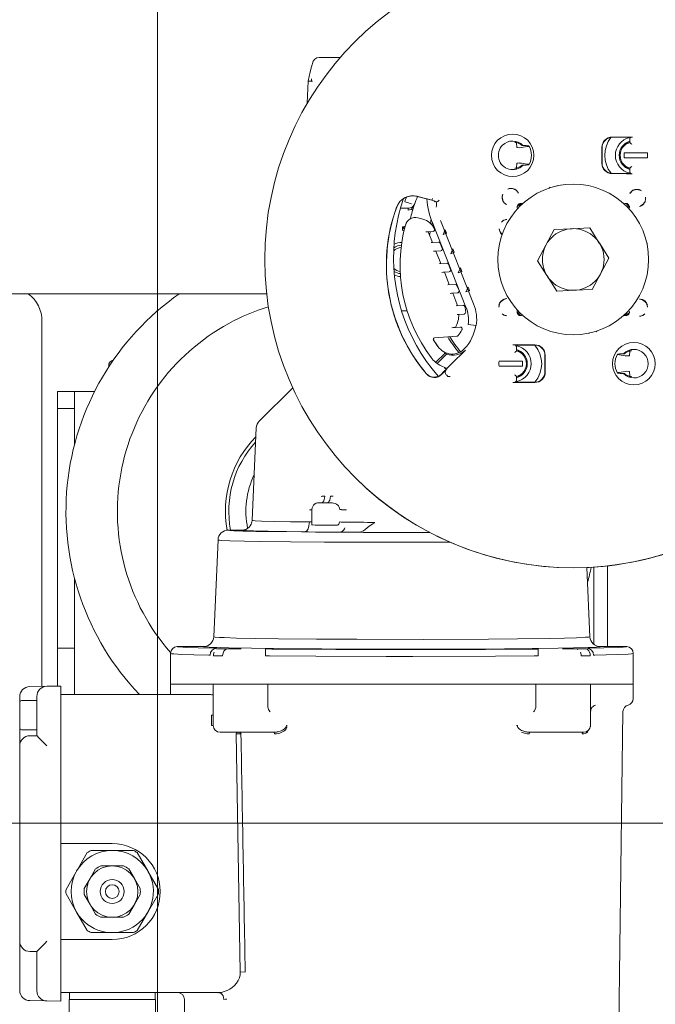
# Model space of a CAD drawing. Header units: centimetres. Extents: x -396 to 14490, y -515 to 1122.
# Tile 22 of 73: x 96 to 115, y 395 to 424. Entities that reach past the tile are written whole.
import ezdxf

# ---------------------------------------------------------------- set-up
doc = ezdxf.new("R2010")
doc.units = ezdxf.units.CM
doc.header["$MEASUREMENT"] = 0
doc.layers.add('00 - nowa technologia myjni_Nr_pióra__246', color=7, linetype='Continuous', lineweight=20, true_color=0x1db3b3)
doc.layers.add('299-A Wymiary Opisy', color=7, linetype='Continuous')
doc.layers.add('299-A Wymiary Opisy_Nr_pióra__11', color=7, linetype='Continuous', lineweight=0)
doc.layers.add('420-K Ściany_Nr_pióra__93', color=9, linetype='Continuous', lineweight=20)
doc.styles.add('STYL_AUTOMATYCZNY_1', font='arial.ttf')
doc.dimstyles.new('STYL_AUTOMATYCZNY__2', dxfattribs={"dimtxt": 13, "dimasz": 7.6, "dimexe": 0.18, "dimexo": 0.0625, "dimgap": 0, "dimtad": 1, "dimdec": 0, "dimzin": 0, "dimdsep": 46, "dimtxsty": 'STYL_AUTOMATYCZNY_1', "dimblk": 'ARROWHEAD_2', "dimblk1": 'ARROWHEAD_2', "dimblk2": 'ARROWHEAD_2', "dimcen": 0.09, "dimclrd": 7, "dimclre": 7, "dimclrt": 7, "dimadec": 0, "dimazin": 0, "dimtfac": 1, "dimtdec": 4, "dimtmove": 0, "dimatfit": 3, "dimfxl": 0, "dimtolj": 1, "dimtzin": 0, "dimarcsym": 0})

# ---------------------------------------------------------------- blocks, each defined once
blk = doc.blocks.new('*D95')
at = {"layer": '299-A Wymiary Opisy_Nr_pióra__11', "color": 7, "linetype": 'Continuous', "lineweight": 0}
for p, q in [((-35.596, 516.051), (-35.596, 520.941)), ((-30.596, 513.164), (-40.596, 518.938)), ((-28.096, 516.051), (-43.096, 516.051)), ((-35.596, 0), (-35.596, 516.051)), ((-40.596, 2.887), (-30.596, -2.887))]:
    blk.add_line(p, q, dxfattribs=at)
at = {"layer": '299-A Wymiary Opisy_Nr_pióra__11', "color": 7, "lineweight": 0, "insert": (-38.196, 243.152), "char_height": 13, "attachment_point": 7, "rotation": 90, "style": 'STYL_AUTOMATYCZNY_1'}
blk.add_mtext('\\A1;{\\pql;\\fArial|b0|i0|c238|p0;\\W1.000000;516}', dxfattribs=at)
blk = doc.blocks.new('ARROWHEAD_2')
at = {"color": 0, "linetype": 'Continuous', "lineweight": 0}
for p, q in [((-0.3781, -0.655), (0.3781, 0.655)), ((0, 0), (-1, 0))]:
    blk.add_line(p, q, dxfattribs=at)

msp = doc.modelspace()

# ---------------------------------------------------------------- hatches: boundary and pattern name
at = {"layer": '420-K Ściany_Nr_pióra__93', "linetype": 'Continuous', "lineweight": 20}
h = msp.add_hatch(dxfattribs=at)
h.set_pattern_fill('Siatka_50x100_0001', color=9, style=0, pattern_type=2)
h.set_pattern_definition([(0, (0, 0), (0, 100), []), (90, (0, 0), (-50, 0), [])])
h.paths.add_polyline_path([(621.763, 503.715), (621.763, 4.594), (503.379, 4.594), (503.379, 414.8), (151.539, 414.8), (151.539, 4.594), (62.029, 4.594), (62.029, 455.012)])

# ---------------------------------------------------------------- linework, layer by layer
at = {"layer": '00 - nowa technologia myjni_Nr_pióra__246', "color": 132, "linetype": 'Continuous', "lineweight": 20, "true_color": 0x1db3b3}
for p, q in [((104.77, 422.4), (104.771, 422.4)), ((104.771, 422.4), (105.079, 422.4)), ((105.079, 422.4), (105.383, 422.4)), ((104.565, 422.192), (104.566, 422.195)), ((104.449, 421.704), (104.42, 421.061)), ((104.449, 421.704), (104.458, 421.704)), ((104.449, 421.704), (104.449, 421.704)), ((104.463, 421.704), (104.452, 421.704)), ((110.51, 419.916), (110.477, 419.916)), ((110.527, 419.911), (110.51, 419.916)), ((110.526, 419.942), (110.526, 419.912)), ((113.763, 420.067), (113.321, 420.066)), ((113.819, 420.066), (113.831, 420.042)), ((113.831, 420.042), (113.832, 420.041)), ((113.864, 420.073), (113.832, 420.041)), ((113.832, 420.041), (113.832, 419.91)), ((113.865, 420.074), (113.907, 420.074)), ((110.527, 419.91), (110.536, 419.773)), ((110.731, 419.83), (110.688, 419.83)), ((110.887, 419.817), (110.887, 419.817)), ((113.014, 419.773), (113.014, 419.308)), ((113.022, 419.766), (113.021, 419.315)), ((113.646, 419.83), (113.67, 419.83)), ((113.831, 419.911), (113.832, 419.912)), ((113.835, 419.909), (113.832, 419.91)), ((113.835, 419.909), (113.835, 419.908)), ((113.885, 419.875), (113.879, 419.868)), ((114.278, 419.616), (113.662, 419.616)), ((113.662, 419.616), (113.662, 419.466)), ((113.662, 419.616), (114.342, 419.61)), ((113.662, 419.466), (114.342, 419.472)), ((114.278, 419.466), (113.662, 419.466)), ((114.329, 419.615), (114.342, 419.61)), ((114.329, 419.466), (114.342, 419.472)), ((110.51, 419.166), (110.477, 419.166)), ((110.527, 419.17), (110.51, 419.166)), ((110.526, 419.139), (110.526, 419.169)), ((110.527, 419.172), (110.536, 419.308)), ((110.731, 419.252), (110.688, 419.252)), ((110.706, 419.245), (110.713, 419.252)), ((110.887, 419.264), (110.887, 419.264)), ((113.652, 419.245), (113.645, 419.252)), ((113.646, 419.252), (113.67, 419.252)), ((113.831, 419.17), (113.832, 419.169)), ((113.832, 419.171), (113.835, 419.173)), ((113.832, 419.04), (113.832, 419.171)), ((113.835, 419.173), (113.835, 419.173)), ((113.885, 419.206), (113.879, 419.213)), ((113.818, 419.014), (113.831, 419.04)), ((113.831, 419.04), (113.832, 419.04)), ((113.867, 419.005), (113.832, 419.04)), ((113.868, 419.005), (113.901, 419.004)), ((110.336, 418.576), (110.326, 418.57)), ((111.477, 418.585), (111.478, 418.587)), ((111.708, 418.654), (111.72, 418.652)), ((111.708, 418.654), (111.72, 418.652)), ((107.906, 418.266), (107.628, 418.341)), ((108.051, 418.227), (107.628, 418.341)), ((107.629, 418.344), (107.777, 418.304)), ((108.154, 418.2), (108.051, 418.227)), ((108.069, 418.283), (108.052, 418.236)), ((108.053, 418.231), (108.052, 418.236)), ((108.197, 418.188), (108.154, 418.2)), ((108.227, 418.189), (108.197, 418.188)), ((108.272, 418.228), (108.227, 418.189)), ((110.103, 418.343), (110.109, 418.353)), ((110.58, 418.437), (110.576, 418.445)), ((113.87, 418.475), (113.861, 418.466)), ((107.139, 417.994), (107.363, 417.994)), ((107.363, 417.944), (107.363, 417.994)), ((107.447, 417.958), (107.495, 417.944)), ((107.488, 418.013), (107.466, 417.983)), ((107.49, 418.015), (107.488, 418.013)), ((107.495, 417.944), (107.496, 417.948)), ((107.496, 417.948), (107.495, 417.944)), ((107.495, 417.944), (107.496, 417.948)), ((107.51, 417.994), (107.496, 417.948)), ((110.618, 418.138), (110.615, 418.048)), ((110.708, 418.136), (110.618, 418.138)), ((110.661, 418.092), (110.618, 418.138)), ((113.817, 418.061), (113.727, 418.064)), ((113.771, 418.018), (113.817, 418.061)), ((113.815, 417.971), (113.817, 418.061)), ((114.197, 418.086), (114.202, 418.09)), ((114.202, 418.09), (114.203, 418.091)), ((107.752, 417.686), (107.648, 417.714)), ((107.793, 417.675), (107.752, 417.686)), ((109.273, 415.202), (108.302, 417.636)), ((110.127, 417.626), (110.117, 417.618)), ((107.198, 417.402), (107.198, 417.452)), ((107.198, 417.402), (107.198, 417.352)), ((109.05, 415.113), (108.079, 417.547)), ((108.129, 417.394), (108.131, 417.389)), ((108.381, 417.226), (108.442, 417.369)), ((108.442, 417.369), (108.421, 417.339)), ((108.482, 417.267), (108.442, 417.369)), ((110.086, 417.59), (110.093, 417.597)), ((111.382, 416.919), (111.624, 417.379)), ((111.624, 417.379), (112.143, 417.399)), ((112.143, 417.399), (112.662, 417.42)), ((112.662, 417.42), (112.94, 416.981)), ((107.948, 417.308), (108.089, 417.318)), ((107.948, 417.308), (108.089, 417.318)), ((107.948, 417.308), (107.948, 417.309)), ((108.072, 416.998), (107.948, 417.308)), ((108.072, 416.998), (107.948, 417.308)), ((107.95, 417.304), (107.951, 417.309)), ((108.381, 417.226), (108.482, 417.267)), ((108.482, 417.267), (108.457, 417.249)), ((108.072, 416.998), (108.245, 417.01)), ((108.072, 416.998), (108.072, 416.997)), ((108.072, 416.998), (108.072, 416.997)), ((108.315, 416.753), (108.174, 416.743)), ((108.315, 416.753), (108.174, 416.743)), ((108.297, 416.974), (108.295, 416.979)), ((108.356, 416.825), (108.297, 416.974)), ((108.356, 416.825), (108.358, 416.821)), ((108.603, 416.669), (108.664, 416.811)), ((108.664, 416.811), (108.643, 416.782)), ((108.705, 416.71), (108.664, 416.811)), ((111.141, 416.459), (111.382, 416.919)), ((112.94, 416.981), (112.951, 416.963)), ((112.951, 416.963), (113.217, 416.541)), ((108.174, 416.743), (108.173, 416.743)), ((108.317, 416.383), (108.174, 416.743)), ((108.317, 416.383), (108.174, 416.743)), ((108.603, 416.669), (108.705, 416.71)), ((108.705, 416.71), (108.679, 416.691)), ((113.217, 416.541), (112.976, 416.081)), ((108.317, 416.383), (108.49, 416.396)), ((108.317, 416.383), (108.317, 416.383)), ((108.317, 416.383), (108.317, 416.383)), ((108.542, 416.36), (108.54, 416.364)), ((108.602, 416.211), (108.542, 416.36)), ((108.602, 416.211), (108.603, 416.207)), ((108.825, 416.112), (108.886, 416.254)), ((108.886, 416.254), (108.865, 416.224)), ((108.927, 416.152), (108.886, 416.254)), ((111.407, 416.037), (111.141, 416.459)), ((108.419, 416.128), (108.418, 416.129)), ((108.56, 416.138), (108.419, 416.128)), ((108.56, 416.138), (108.419, 416.128)), ((108.563, 415.769), (108.419, 416.128)), ((108.563, 415.769), (108.419, 416.128)), ((108.825, 416.112), (108.927, 416.152)), ((108.927, 416.152), (108.901, 416.134)), ((111.418, 416.019), (111.407, 416.037)), ((111.696, 415.58), (111.418, 416.019)), ((112.976, 416.081), (112.734, 415.621)), ((108.563, 415.769), (108.562, 415.769)), ((108.563, 415.769), (108.562, 415.769)), ((108.563, 415.769), (108.736, 415.781)), ((108.787, 415.745), (108.785, 415.75)), ((108.847, 415.597), (108.787, 415.745)), ((109.048, 415.554), (109.109, 415.697)), ((109.109, 415.697), (109.088, 415.667)), ((109.149, 415.595), (109.109, 415.697)), ((112.734, 415.621), (112.215, 415.601)), ((103.235, 415.5), (91.029, 415.5)), ((107.198, 415.548), (107.198, 415.56)), ((107.198, 415.548), (107.2, 415.548)), ((108.664, 415.514), (108.663, 415.514)), ((108.805, 415.524), (108.664, 415.514)), ((108.805, 415.524), (108.664, 415.514)), ((108.787, 415.207), (108.664, 415.514)), ((108.787, 415.207), (108.664, 415.514)), ((108.847, 415.597), (108.848, 415.592)), ((109.048, 415.554), (109.149, 415.595)), ((109.149, 415.595), (109.124, 415.577)), ((112.215, 415.601), (111.696, 415.58)), ((108.805, 415.154), (108.968, 415.166)), ((108.805, 415.154), (108.805, 415.154)), ((108.805, 415.154), (108.805, 415.154)), ((109.02, 415.126), (109.02, 415.127)), ((109.021, 415.122), (109.02, 415.126)), ((110.543, 415.029), (110.541, 414.939)), ((106.969, 414.829), (106.974, 414.827)), ((107.332, 415.006), (107.168, 415.006)), ((107.286, 415.006), (107.28, 415.006)), ((108.844, 414.895), (108.843, 414.895)), ((108.996, 414.906), (108.844, 414.895)), ((108.996, 414.906), (108.844, 414.895)), ((109.042, 414.963), (109.042, 414.959)), ((109.042, 414.959), (109.043, 414.958)), ((110.587, 414.982), (110.541, 414.939)), ((110.541, 414.939), (110.631, 414.937)), ((113.65, 414.865), (113.74, 414.862)), ((113.697, 414.908), (113.74, 414.862)), ((113.74, 414.862), (113.743, 414.952)), ((114.209, 414.869), (114.174, 414.855)), ((114.209, 414.869), (114.219, 414.875)), ((96.679, 404.041), (96.679, 414.7)), ((108.74, 414.518), (108.741, 414.518)), ((108.74, 414.518), (108.741, 414.518)), ((108.741, 414.518), (108.886, 414.529)), ((108.932, 414.451), (108.934, 414.455)), ((108.934, 414.455), (108.935, 414.456)), ((109.351, 414.571), (109.113, 414.603)), ((108.783, 414.259), (108.135, 414.214)), ((108.783, 414.259), (108.135, 414.214)), ((108.605, 414.201), (108.577, 414.245)), ((108.819, 414.279), (108.818, 414.277)), ((108.822, 414.282), (108.819, 414.279)), ((112.65, 414.346), (112.638, 414.349)), ((112.881, 414.415), (112.88, 414.414)), ((112.881, 414.415), (112.88, 414.414)), ((109.01, 413.898), (109.009, 413.897)), ((110.48, 414.006), (110.416, 414.006)), ((110.481, 414.005), (110.526, 413.96)), ((110.527, 413.96), (110.526, 413.96)), ((110.526, 413.96), (110.526, 413.829)), ((110.546, 413.998), (110.527, 413.96)), ((108.204, 413.531), (108.402, 413.73)), ((108.486, 413.739), (108.21, 413.463)), ((108.438, 413.766), (108.431, 413.771)), ((109.016, 413.838), (108.641, 413.463)), ((109.016, 413.838), (109.033, 413.856)), ((110.473, 413.794), (110.479, 413.787)), ((110.526, 413.829), (110.523, 413.828)), ((110.523, 413.828), (110.523, 413.827)), ((110.527, 413.83), (110.526, 413.831)), ((110.712, 413.749), (110.688, 413.749)), ((110.706, 413.755), (110.713, 413.749)), ((111.354, 413.702), (111.354, 413.217)), ((111.361, 413.709), (111.361, 413.21)), ((113.471, 413.736), (113.471, 413.736)), ((113.627, 413.748), (113.67, 413.749)), ((113.652, 413.755), (113.645, 413.749)), ((113.831, 413.828), (113.822, 413.692)), ((113.831, 413.83), (113.848, 413.834)), ((113.832, 413.861), (113.832, 413.831)), ((113.848, 413.834), (113.881, 413.834)), ((98.629, 413.45), (98.629, 413.371)), ((98.729, 413.521), (98.729, 413.55)), ((98.749, 413.55), (98.729, 413.55)), ((108.168, 413.496), (108.161, 413.501)), ((108.505, 413.327), (108.641, 413.463)), ((110.029, 413.534), (110.016, 413.529)), ((110.696, 413.534), (110.016, 413.529)), ((110.029, 413.385), (110.016, 413.39)), ((110.696, 413.385), (110.016, 413.39)), ((110.696, 413.534), (110.08, 413.534)), ((110.696, 413.385), (110.08, 413.385)), ((110.696, 413.534), (110.696, 413.385)), ((108.333, 413.155), (108.393, 413.216)), ((108.473, 413.276), (108.339, 413.142)), ((108.393, 413.216), (108.434, 413.257)), ((108.468, 413.291), (108.461, 413.301)), ((108.461, 413.301), (108.469, 413.292)), ((108.461, 413.301), (108.469, 413.291)), ((108.487, 413.121), (108.473, 413.135)), ((108.522, 413.086), (108.487, 413.121)), ((108.593, 413.086), (108.522, 413.086)), ((110.473, 413.125), (110.479, 413.132)), ((110.523, 413.091), (110.523, 413.092)), ((110.523, 413.091), (110.526, 413.09)), ((110.526, 412.959), (110.526, 413.09)), ((110.527, 413.089), (110.526, 413.088)), ((110.712, 413.17), (110.688, 413.17)), ((113.471, 413.183), (113.471, 413.183)), ((113.627, 413.171), (113.67, 413.17)), ((113.831, 413.091), (113.822, 413.227)), ((113.831, 413.089), (113.848, 413.084)), ((113.832, 413.058), (113.832, 413.088)), ((113.848, 413.084), (113.881, 413.084)), ((103.994, 412.758), (103.019, 411.782)), ((110.477, 412.911), (110.421, 412.911)), ((110.478, 412.912), (110.526, 412.959)), ((110.527, 412.959), (110.526, 412.959)), ((110.547, 412.918), (110.527, 412.959)), ((110.59, 412.917), (111.054, 412.917)), ((97.129, 412.65), (97.329, 412.65)), ((97.129, 412.15), (97.129, 412.65)), ((97.329, 412.65), (97.429, 412.65)), ((97.429, 412.65), (97.629, 412.65)), ((97.629, 411.71), (97.629, 412.65)), ((97.629, 412.65), (98.214, 412.65)), ((97.129, 412.15), (97.129, 411.95)), ((97.129, 412.15), (97.629, 412.15)), ((97.129, 406.15), (97.129, 411.95)), ((97.629, 411.71), (97.629, 411.103)), ((102.813, 408.887), (102.931, 411.583)), ((104.645, 409.368), (104.64, 409.364)), ((104.828, 409.4), (104.814, 409.4)), ((104.814, 409.4), (104.829, 409.4)), ((104.829, 409.4), (104.828, 409.4)), ((104.828, 409.4), (104.997, 409.4)), ((104.997, 409.4), (104.997, 409.4)), ((104.998, 409.4), (104.997, 409.4)), ((105.008, 409.4), (104.997, 409.4)), ((104.998, 409.4), (105.008, 409.4)), ((104.554, 408.755), (104.554, 409.2)), ((104.554, 408.755), (104.554, 408.755)), ((104.554, 408.755), (104.554, 408.747)), ((105.355, 408.829), (105.356, 408.839)), ((102.115, 408.6), (102.514, 408.6)), ((101.692, 405.487), (101.815, 408.313)), ((113.179, 405.2), (113.179, 407.556)), ((112.666, 405.487), (112.578, 407.509)), ((112.779, 407.52), (112.779, 405.266)), ((97.629, 407.198), (97.629, 403.8)), ((97.129, 405.15), (97.129, 406.15)), ((97.129, 405.15), (97.129, 404.95)), ((97.129, 405.15), (97.629, 405.15)), ((100.429, 405), (100.429, 404.1)), ((100.621, 405.2), (100.629, 405.2)), ((100.629, 405.2), (101.392, 405.2)), ((102.087, 405.131), (101.826, 405.134)), ((103.203, 405.131), (103.203, 404.931)), ((103.431, 405.13), (103.387, 405.13)), ((110.971, 405.13), (110.927, 405.13)), ((111.155, 404.931), (111.155, 405.131)), ((112.532, 405.134), (112.271, 405.131)), ((112.966, 405.2), (113.729, 405.2)), ((113.73, 405.2), (113.729, 405.2)), ((113.74, 405.2), (113.73, 405.2)), ((113.929, 405), (113.929, 404.1)), ((97.129, 404.048), (97.129, 404.95)), ((101.948, 404.931), (101.681, 404.934)), ((112.677, 404.934), (112.41, 404.931)), ((96.324, 404.034), (96.824, 404.043)), ((96.824, 404.043), (97.229, 404.05)), ((97.229, 404.05), (97.229, 403.2)), ((100.429, 404.1), (101.675, 404.1)), ((100.429, 404.1), (100.429, 403.8)), ((101.551, 404.1), (100.429, 404.1)), ((101.584, 404.1), (101.551, 404.1)), ((101.626, 404.1), (101.584, 404.1)), ((101.626, 404.1), (101.681, 404.1)), ((101.675, 402.9), (101.675, 404.1)), ((101.675, 404.1), (101.731, 404.1)), ((101.681, 404.1), (101.948, 404.1)), ((101.731, 404.1), (101.952, 404.1)), ((101.948, 404.1), (102.087, 404.1)), ((102.09, 404.1), (101.952, 404.1)), ((103.271, 404.1), (102.09, 404.1)), ((103.317, 404.1), (103.226, 404.1)), ((103.271, 403.468), (103.271, 404.1)), ((103.271, 404.1), (111.087, 404.1)), ((111.041, 404.1), (103.317, 404.1)), ((111.132, 404.1), (111.041, 404.1)), ((112.268, 404.1), (111.087, 404.1)), ((111.087, 404.1), (111.087, 403.468)), ((112.268, 404.1), (112.406, 404.1)), ((112.271, 404.1), (112.41, 404.1)), ((112.406, 404.1), (112.627, 404.1)), ((112.677, 404.1), (112.41, 404.1)), ((112.683, 404.1), (112.627, 404.1)), ((112.732, 404.1), (112.677, 404.1)), ((112.683, 402.9), (112.683, 404.1)), ((112.683, 404.1), (113.929, 404.1)), ((112.732, 404.1), (112.774, 404.1)), ((112.807, 404.1), (112.774, 404.1)), ((113.929, 404.1), (112.807, 404.1)), ((113.929, 404.1), (113.929, 403.687)), ((96.029, 403.575), (96.029, 403.734)), ((96.029, 403.575), (96.029, 403.574)), ((96.029, 403.574), (96.029, 403.215)), ((96.529, 403.625), (96.079, 403.625)), ((96.529, 403.2), (96.529, 403.743)), ((101.567, 403.8), (97.229, 403.8)), ((103.333, 403.3), (103.327, 403.308)), ((103.335, 403.3), (103.333, 403.3)), ((112.69, 403.303), (112.683, 403.3)), ((112.827, 403.492), (112.828, 403.493)), ((112.828, 403.493), (112.827, 403.492)), ((113.479, 391.83), (113.63, 403.303)), ((96.029, 403.215), (96.029, 402.825)), ((96.529, 402.6), (96.529, 403.2)), ((97.229, 403.2), (97.229, 395.7)), ((101.626, 403.2), (101.626, 402.9)), ((101.626, 402.9), (101.626, 403.2)), ((101.675, 403.2), (101.626, 403.2)), ((101.626, 403.2), (101.675, 403.2)), ((96.029, 402.3), (96.029, 402.825)), ((96.529, 402.775), (96.079, 402.775)), ((101.675, 402.9), (101.626, 402.9)), ((101.886, 402.7), (101.876, 402.7)), ((101.899, 402.7), (101.886, 402.7)), ((102.041, 402.7), (101.899, 402.7)), ((102.09, 402.7), (102.041, 402.7)), ((103.435, 402.7), (102.09, 402.7)), ((103.44, 402.7), (103.435, 402.7)), ((103.44, 402.7), (103.435, 402.7)), ((103.81, 402.9), (103.836, 402.901)), ((110.548, 402.9), (110.522, 402.901)), ((110.923, 402.7), (110.92, 402.7)), ((110.92, 402.7), (110.923, 402.7)), ((112.268, 402.7), (110.923, 402.7)), ((112.305, 402.7), (112.268, 402.7)), ((112.431, 402.7), (112.305, 402.7)), ((112.482, 402.7), (112.431, 402.7)), ((112.583, 402.727), (112.577, 402.724)), ((112.69, 402.901), (112.683, 402.9)), ((112.683, 402.9), (112.69, 402.9)), ((96.529, 402.6), (96.329, 402.6)), ((102.486, 402.651), (102.34, 402.65)), ((102.466, 395.7), (102.34, 402.65)), ((96.029, 396.6), (96.029, 402.3)), ((97.229, 399.45), (98.729, 399.45)), ((98.727, 399.25), (98.111, 399.25)), ((98.582, 399.25), (98.554, 399.25)), ((98.582, 399.25), (98.592, 399.25)), ((98.775, 399.25), (98.593, 399.25)), ((98.731, 399.25), (99.347, 399.25)), ((98.788, 399.25), (98.775, 399.25)), ((98.788, 399.25), (98.791, 399.25)), ((98.904, 399.25), (98.791, 399.25)), ((97.691, 398.651), (97.999, 399.186)), ((99.768, 398.651), (99.459, 399.186)), ((97.689, 398.649), (97.676, 398.625)), ((98.245, 398.712), (98.082, 398.429)), ((98.397, 398.8), (98.729, 398.8)), ((98.729, 398.8), (99.061, 398.8)), ((99.213, 398.712), (99.376, 398.429)), ((99.768, 398.651), (99.769, 398.649)), ((99.769, 398.649), (100.077, 398.114)), ((97.676, 398.625), (97.381, 398.114)), ((98.082, 398.429), (97.914, 398.138)), ((99.376, 398.429), (99.544, 398.138)), ((97.689, 397.451), (97.381, 397.986)), ((97.914, 397.962), (98.082, 397.671)), ((99.544, 397.962), (99.376, 397.671)), ((99.782, 397.475), (100.077, 397.986)), ((98.082, 397.671), (98.245, 397.388)), ((99.376, 397.671), (99.213, 397.388)), ((97.69, 397.449), (97.999, 396.914)), ((98.397, 397.3), (98.729, 397.3)), ((98.729, 397.3), (99.061, 397.3)), ((99.768, 397.45), (99.459, 396.914)), ((99.782, 397.475), (99.768, 397.45)), ((97.229, 396.65), (98.729, 396.65)), ((98.111, 396.85), (98.729, 396.85)), ((98.729, 396.85), (99.347, 396.85)), ((96.029, 395.7), (96.029, 396.6)), ((96.626, 396.401), (96.769, 396.545)), ((96.769, 396.545), (96.824, 396.6)), ((96.329, 396.3), (96.529, 396.3)), ((96.529, 395.7), (96.529, 396.3)), ((96.029, 395.166), (96.029, 395.7)), ((96.529, 395.157), (96.529, 395.7)), ((97.229, 395.7), (97.229, 394.85)), ((102.61, 395.703), (102.466, 395.7)), ((101.82, 395.1), (97.229, 395.1)), ((97.479, 395.1), (98.708, 395.1)), ((97.479, 395.1), (97.479, 394.9)), ((98.708, 395.1), (99.979, 395.1)), ((99.979, 395.1), (99.979, 394.9)), ((101.82, 395.1), (101.825, 395.1)), ((101.825, 395.1), (101.822, 395.1)), ((101.823, 395.1), (101.825, 395.1)), ((96.824, 394.857), (96.324, 394.866)), ((96.824, 394.857), (97.229, 394.85)), ((97.493, 394.9), (97.469, 394.9)), ((97.469, 394.9), (97.469, 394.4)), ((97.493, 394.9), (98.682, 394.9)), ((98.732, 394.9), (98.682, 394.9)), ((98.732, 394.9), (99.943, 394.9)), ((99.968, 394.9), (99.943, 394.9)), ((99.968, 394.9), (99.99, 394.9)), ((99.979, 394.9), (99.979, 394.9)), ((99.99, 394.9), (99.99, 394.4)), ((100.879, 391.83), (100.838, 394.903))]:
    msp.add_line(p, q, dxfattribs=at)
for points in [[(104.449, 421.704), (104.508, 421.975), (104.545, 422.128), (104.565, 422.192)], [(104.537, 421.701), (104.563, 421.703), (104.569, 421.705)], [(113.819, 420.066), (113.771, 420.067), (113.763, 420.067)], [(110.614, 419.764), (110.557, 419.765), (110.54, 419.769), (110.537, 419.771), (110.536, 419.773)], [(110.887, 419.817), (110.887, 419.815), (110.886, 419.812), (110.883, 419.809), (110.869, 419.803), (110.83, 419.795)], [(113.835, 419.908), (113.837, 419.905), (113.852, 419.892), (113.872, 419.88), (113.878, 419.875), (113.88, 419.874), (113.88, 419.87), (113.879, 419.868)], [(110.614, 419.317), (110.557, 419.316), (110.54, 419.312), (110.537, 419.31), (110.537, 419.31), (110.536, 419.308)], [(110.887, 419.264), (110.887, 419.266), (110.886, 419.269), (110.883, 419.272), (110.869, 419.278), (110.83, 419.286)], [(113.835, 419.173), (113.837, 419.176), (113.852, 419.189), (113.872, 419.202), (113.878, 419.206), (113.88, 419.208), (113.88, 419.211), (113.879, 419.213)], [(113.755, 419.013), (113.815, 419.013), (113.817, 419.013)], [(108.24, 413.092), (108.063, 413.304), (107.898, 413.524), (107.745, 413.753), (107.604, 413.99), (107.475, 414.233), (107.365, 414.472), (107.267, 414.715), (107.181, 414.964), (107.108, 415.216), (107.048, 415.471), (107, 415.73), (106.966, 415.99), (106.944, 416.252), (106.936, 416.514), (106.941, 416.771), (106.958, 417.027), (106.988, 417.282), (107.03, 417.536), (107.084, 417.787), (107.151, 418.035), (107.23, 418.28)], [(108.24, 413.092), (108.063, 413.304), (107.898, 413.524), (107.745, 413.753), (107.604, 413.99), (107.475, 414.233), (107.365, 414.472), (107.267, 414.715), (107.181, 414.964), (107.108, 415.216), (107.048, 415.471), (107, 415.73), (106.966, 415.99), (106.944, 416.252), (106.936, 416.514), (106.941, 416.771), (106.958, 417.027), (106.988, 417.282), (107.03, 417.536), (107.084, 417.787), (107.151, 418.035), (107.23, 418.28)], [(108.051, 418.227), (108.112, 418.208), (108.144, 418.194), (108.154, 418.188), (108.156, 418.186)], [(107.267, 418.185), (107.374, 418.151), (107.422, 418.136), (107.455, 418.129), (107.46, 418.128), (107.462, 418.128)], [(110.127, 417.626), (110.138, 417.635), (110.166, 417.65), (110.19, 417.657)], [(108.74, 414.518), (108.684, 414.514), (108.637, 414.51)], [(110.481, 414.005), (110.48, 414.005), (110.416, 414.006)], [(108.402, 413.73), (108.429, 413.761), (108.432, 413.768), (108.432, 413.77), (108.431, 413.771)], [(110.523, 413.827), (110.521, 413.824), (110.506, 413.811), (110.486, 413.798), (110.48, 413.794), (110.478, 413.793), (110.478, 413.789), (110.479, 413.787)], [(113.471, 413.736), (113.471, 413.734), (113.472, 413.731), (113.475, 413.728), (113.489, 413.722), (113.528, 413.714)], [(113.744, 413.683), (113.801, 413.684), (113.818, 413.688), (113.82, 413.69), (113.821, 413.69), (113.822, 413.692)], [(108.204, 413.531), (108.172, 413.505), (108.165, 413.501), (108.163, 413.501), (108.162, 413.501)], [(110.523, 413.092), (110.521, 413.095), (110.506, 413.108), (110.486, 413.12), (110.48, 413.125), (110.478, 413.126), (110.478, 413.13), (110.479, 413.132)], [(113.471, 413.183), (113.471, 413.185), (113.472, 413.188), (113.475, 413.191), (113.489, 413.197), (113.528, 413.205)], [(113.744, 413.236), (113.801, 413.235), (113.818, 413.231), (113.82, 413.229), (113.821, 413.228), (113.822, 413.227)], [(110.478, 412.912), (110.421, 412.911)], [(110.59, 412.917), (110.551, 412.918), (110.547, 412.918)], [(104.931, 409.591), (104.856, 409.589), (104.82, 409.586)], [(104.931, 409.591), (104.926, 409.536), (104.916, 409.495), (104.899, 409.456), (104.886, 409.436), (104.871, 409.418), (104.856, 409.407), (104.839, 409.401), (104.829, 409.4)], [(105.093, 409.591), (105.087, 409.533), (105.073, 409.477), (105.051, 409.435), (105.037, 409.418), (105.023, 409.408), (104.998, 409.4)], [(104.814, 409.4), (104.749, 409.398), (104.714, 409.394), (104.683, 409.386), (104.645, 409.368)], [(105.141, 409.395), (105.097, 409.398), (105.008, 409.4)], [(105.308, 409.333), (105.274, 409.357), (105.236, 409.375), (105.189, 409.388), (105.141, 409.395)], [(104.486, 409.191), (104.532, 409.193), (104.554, 409.196)], [(102.813, 408.887), (102.814, 408.886), (102.817, 408.885), (102.844, 408.88), (102.898, 408.875), (103.079, 408.866), (103.451, 408.855), (103.931, 408.846), (104.483, 408.839)], [(104.483, 408.839), (104.479, 408.783), (104.469, 408.725), (104.455, 408.674)], [(104.483, 408.839), (104.547, 408.843), (104.554, 408.844)], [(104.555, 408.751), (104.557, 408.751), (104.57, 408.75), (104.654, 408.746), (104.851, 408.744), (105.282, 408.744)], [(105.319, 408.756), (105.337, 408.774), (105.35, 408.801)], [(105.94, 408.541), (105.963, 408.543), (105.985, 408.549), (106.028, 408.568), (106.056, 408.584), (106.109, 408.622), (106.226, 408.711), (106.334, 408.781)], [(106.334, 408.781), (106.368, 408.804), (106.381, 408.818), (106.386, 408.827)], [(105.229, 408.539), (104.251, 408.546), (103.415, 408.556), (102.921, 408.564), (102.538, 408.573), (102.273, 408.583), (102.163, 408.591), (102.12, 408.597), (102.116, 408.598), (102.115, 408.599), (102.115, 408.6)], [(102.115, 408.6), (102.115, 408.599), (102.117, 408.598), (102.122, 408.596), (102.179, 408.589), (102.294, 408.582), (102.69, 408.569), (103.379, 408.556), (104.287, 408.546), (105.106, 408.539)], [(104.355, 408.551), (103.743, 408.559), (103.215, 408.568), (102.851, 408.577), (102.636, 408.586), (102.567, 408.591), (102.526, 408.596), (102.516, 408.598), (102.514, 408.599), (102.514, 408.6)], [(102.514, 408.6), (102.515, 408.599), (102.517, 408.598), (102.548, 408.593), (102.607, 408.588), (102.806, 408.579), (103.282, 408.566), (104.355, 408.551)], [(104.455, 408.674), (104.441, 408.638), (104.423, 408.605), (104.402, 408.577), (104.378, 408.558), (104.355, 408.551)], [(104.355, 408.551), (104.357, 408.551), (104.444, 408.547), (104.661, 408.544), (105.374, 408.544)], [(105.374, 408.544), (105.394, 408.546), (105.413, 408.551), (105.448, 408.57), (105.47, 408.589), (105.489, 408.613), (105.505, 408.639), (105.518, 408.666)], [(101.815, 408.313), (101.815, 408.312), (101.816, 408.312), (101.82, 408.31), (101.858, 408.305), (101.93, 408.299), (102.164, 408.29), (102.584, 408.279), (103.032, 408.271), (103.928, 408.26), (104.926, 408.253), (106.002, 408.248), (107.779, 408.247), (108.584, 408.249)], [(112.666, 405.487), (112.666, 405.486), (112.665, 405.485), (112.661, 405.484), (112.621, 405.477), (112.541, 405.471), (112.275, 405.459), (111.925, 405.449), (111.498, 405.44), (110.556, 405.427), (109.704, 405.42), (107.808, 405.412), (105.869, 405.413), (104.684, 405.419), (103.576, 405.43), (102.917, 405.439), (102.357, 405.451), (101.993, 405.462), (101.858, 405.468), (101.728, 405.478), (101.696, 405.484), (101.693, 405.485), (101.692, 405.486), (101.692, 405.487)], [(101.551, 404.953), (101.109, 404.963), (100.761, 404.974), (100.528, 404.985), (100.46, 404.992), (100.432, 404.997), (100.43, 404.998), (100.429, 404.999)], [(101.718, 405.153), (101.235, 405.164), (100.888, 405.176), (100.685, 405.189), (100.635, 405.196), (100.631, 405.198), (100.63, 405.199), (100.629, 405.2)], [(112.966, 405.2), (112.966, 405.199), (112.965, 405.198), (112.961, 405.197), (112.924, 405.191), (112.852, 405.185), (112.617, 405.174), (112.191, 405.162), (111.735, 405.153), (110.982, 405.143), (109.357, 405.13), (107.001, 405.124), (104.847, 405.131), (103.574, 405.141), (102.794, 405.151), (102.13, 405.163), (101.879, 405.17), (101.556, 405.182), (101.456, 405.189), (101.399, 405.196), (101.394, 405.198), (101.393, 405.199), (101.392, 405.2)], [(101.681, 404.934), (101.684, 404.977), (101.691, 405.008), (101.702, 405.037)], [(101.784, 405.15), (101.782, 405.15), (101.718, 405.153)], [(101.948, 404.931), (101.953, 404.984), (101.972, 405.042), (101.988, 405.069), (102.011, 405.097), (102.045, 405.121), (102.063, 405.127), (102.087, 405.131)], [(102.037, 405.136), (102.041, 405.136), (102.174, 405.138), (102.425, 405.138)], [(102.104, 405.134), (102.047, 405.135), (102.038, 405.135), (102.037, 405.136)], [(102.492, 405.136), (102.488, 405.135), (102.355, 405.133), (102.104, 405.134)], [(102.425, 405.138), (102.482, 405.137), (102.491, 405.136), (102.492, 405.136)], [(110.927, 405.13), (109.622, 405.12), (108.191, 405.115), (106.709, 405.115), (105.251, 405.118), (103.431, 405.13)], [(111.866, 405.136), (111.872, 405.136), (111.933, 405.138)], [(112.254, 405.134), (111.951, 405.133), (111.868, 405.135), (111.866, 405.135)], [(111.933, 405.138), (112.236, 405.138), (112.319, 405.136), (112.321, 405.136)], [(112.321, 405.136), (112.314, 405.135), (112.254, 405.134)], [(112.41, 404.931), (112.407, 404.974), (112.39, 405.033)], [(112.677, 404.934), (112.671, 404.991), (112.657, 405.035), (112.634, 405.075), (112.616, 405.096), (112.594, 405.114), (112.573, 405.125), (112.549, 405.132), (112.532, 405.134)], [(112.64, 405.153), (112.576, 405.15), (112.574, 405.15)], [(113.729, 405.2), (113.729, 405.199), (113.726, 405.197), (113.701, 405.192), (113.637, 405.186), (113.504, 405.178), (113.067, 405.162), (112.64, 405.153)], [(113.929, 405), (113.928, 404.999), (113.927, 404.998), (113.923, 404.996), (113.875, 404.989), (113.782, 404.982), (113.469, 404.969), (112.807, 404.953)], [(101.584, 404.95), (101.582, 404.951), (101.551, 404.953)], [(111.041, 404.93), (109.913, 404.922), (107.5, 404.914), (106.718, 404.914), (104.665, 404.92), (103.317, 404.93)], [(112.807, 404.953), (112.778, 404.951), (112.775, 404.95)], [(101.663, 403.8), (101.669, 403.808), (101.675, 403.83)], [(101.626, 403.794), (101.642, 403.792), (101.663, 403.8)], [(103.327, 403.308), (103.307, 403.335), (103.291, 403.366), (103.28, 403.399), (103.273, 403.433), (103.271, 403.468)], [(111.087, 403.468), (111.083, 403.418), (111.069, 403.37), (111.046, 403.328), (111.023, 403.3)], [(102.34, 402.65), (102.343, 402.665), (102.358, 402.684)], [(102.358, 402.684), (102.373, 402.693), (102.405, 402.7)], [(102.446, 402.693), (102.463, 402.685), (102.476, 402.674), (102.483, 402.663), (102.486, 402.651)], [(102.486, 402.652), (102.482, 402.664), (102.474, 402.676), (102.455, 402.69)], [(103.435, 402.7), (103.441, 402.699), (103.452, 402.691), (103.459, 402.676), (103.464, 402.651)], [(103.832, 402.859), (103.816, 402.818), (103.792, 402.784), (103.765, 402.756), (103.735, 402.731), (103.699, 402.709), (103.66, 402.69), (103.616, 402.674), (103.57, 402.662), (103.519, 402.654), (103.464, 402.651)], [(103.81, 402.9), (103.808, 402.875), (103.801, 402.853)], [(110.603, 402.797), (110.581, 402.818), (110.563, 402.843), (110.553, 402.864), (110.548, 402.9)], [(110.783, 402.715), (110.707, 402.738), (110.671, 402.754), (110.636, 402.773), (110.603, 402.797)], [(110.923, 402.7), (110.917, 402.699), (110.906, 402.691), (110.899, 402.676), (110.894, 402.651)], [(112.482, 402.7), (112.47, 402.698), (112.459, 402.691), (112.449, 402.679), (112.444, 402.665), (112.442, 402.651)], [(96.702, 402.422), (96.581, 402.545), (96.535, 402.593)], [(102.402, 395.45), (102.439, 395.531), (102.46, 395.615), (102.466, 395.7)], [(102.083, 395.161), (102.16, 395.202), (102.232, 395.253), (102.298, 395.311), (102.355, 395.377), (102.402, 395.45)], [(101.984, 394.903), (101.977, 394.959), (101.961, 395.002), (101.936, 395.041), (101.916, 395.062), (101.893, 395.079), (101.868, 395.091), (101.843, 395.098), (101.822, 395.1)], [(101.825, 395.1), (101.912, 395.108), (101.998, 395.128), (102.083, 395.161)], [(101.984, 394.903), (102.036, 394.906), (102.074, 394.913)]]:
    msp.add_lwpolyline(points, dxfattribs=at)
for centre, radius in [((112.179, 416.5), 9), ((110.411, 419.541), 0.621), ((112.179, 416.5), 2.2), ((112.179, 416.5), 0.9), ((113.947, 413.459), 0.621), ((98.729, 398.05), 0.75), ((98.729, 398.05), 0.35), ((98.729, 398.05), 0.2)]:
    msp.add_circle(centre, radius, dxfattribs=at)
for centre, radius, start, end in [((112.179, 416.5), 9, 224.9997, 44.9997), ((104.422, 422.241), 0.15, 341.0527, 353.2859), ((104.423, 422.241), 0.15, 341.049, 353.2699), ((104.77, 422.2), 0.2, 90.0007, 173.3047), ((104.441, 420.954), 0.75, 86.3952, 88.7004), ((104.56, 422.819), 1.119, 266.3351, 268.8069), ((104.576, 423.197), 1.497, 266.7482, 268.4992), ((102.281, 421.906), 2.265, 354.8047, 356.6956), ((110.411, 419.541), 0.417, 43.8082, 134.9997), ((110.411, 419.541), 0.388, 75.2483, 80.2851), ((113.315, 419.773), 0.3, 90.0297, 179.9894), ((113.321, 419.766), 0.3, 90.0298, 179.9908), ((113.947, 419.541), 0.847, 141.9003, 218.1648), ((113.078, 709.604), 289.531, 270.04683, 270.15582), ((113.947, 419.541), 0.538, 103.5856, 256.4138), ((113.947, 419.541), 0.428, 105.4893, 254.5102), ((113.947, 419.541), 0.417, 105.8904, 136.1913), ((113.896, 419.401), 0.673, 89.0973, 92.6868), ((110.411, 419.541), 0.417, 134.9997, 314.9997), ((110.41, 419.483), 0.444, 51.3402, 74.7964), ((112.179, 416.5), 3.75, 114.7045, 115.2159), ((109.55, 427.98), 8.285, 277.3753, 278.8863), ((110.733, 419.268), 0.562, 85.4672, 90.224), ((109.793, 408.917), 10.955, 84.2691, 84.8436), ((110.411, 419.541), 0.55, 329.7863, 30.2132), ((113.947, 419.541), 0.4, 133.7279, 226.2715), ((113.948, 419.483), 0.444, 105.203, 128.6592), ((112.179, 416.5), 3.75, 64.7836, 65.295), ((114.293, 417.825), 1.79, 88.8211, 90.4589), ((114.293, 421.256), 1.79, 269.5406, 271.1784), ((113.954, 419.541), 0.394, 349.903, 10.0965), ((110.411, 419.541), 0.388, 279.7143, 284.7512), ((110.41, 419.598), 0.444, 285.203, 308.6592), ((109.55, 411.099), 8.286, 81.1132, 82.6241), ((110.733, 419.813), 0.562, 269.7754, 274.5323), ((109.793, 430.164), 10.955, 275.1559, 275.7304), ((113.315, 419.308), 0.301, 179.9866, 269.6596), ((113.322, 419.315), 0.301, 179.987, 269.7161), ((113.947, 419.541), 0.417, 224.9997, 254.1091), ((113.948, 419.598), 0.444, 231.3402, 254.7964), ((112.447, 194.613), 224.396, 89.63713, 89.77866), ((112.607, 195.614), 223.402, 89.70561, 89.81691), ((113.893, 419.482), 0.478, 266.8502, 270.9004), ((110.358, 418.321), 0.251, 27.5645, 110.7685), ((110.361, 418.312), 0.26, 97.8118, 110.6742), ((110.359, 418.327), 0.25, 79.7417, 95.2124), ((110.358, 418.321), 0.256, 63.4847, 79.8409), ((110.361, 418.326), 0.25, 47.8596, 63.5748), ((110.342, 418.363), 0.239, 30.9163, 38.4211), ((110.349, 418.315), 0.261, 29.8563, 40.7863), ((111.656, 418.409), 0.251, 126.429, 135.4686), ((111.658, 418.406), 0.255, 126.4362, 134.8561), ((114.039, 418.289), 0.251, 57.1794, 145.3423), ((114.062, 418.329), 0.241, 132.568, 142.6308), ((114.034, 418.299), 0.248, 110.6453, 123.0804), ((114.038, 418.289), 0.258, 84.7804, 110.7721), ((114.038, 418.289), 0.258, 77.8952, 84.7792), ((114.045, 418.316), 0.23, 71.8875, 78.0793), ((113.919, 418.329), 0.285, 42.8456, 46.1094), ((114.033, 418.279), 0.262, 57.2907, 68.8093), ((107.498, 417.858), 0.503, 74.9997, 159.8486), ((107.498, 417.858), 0.5, 74.9997, 159.8486), ((107.498, 417.858), 0.5, 74.9997, 122.4505), ((112.474, 416.518), 5.467, 160.7301, 162.2427), ((112.175, 416.501), 4.897, 157.9664, 160.8372), ((123.92, 478.267), 62.098, 254.93267, 255.19607), ((110.495, 418.511), 2.601, 185.4018, 201.7443), ((111.337, 417.865), 3.157, 174.1219, 177.0472), ((110.352, 418.32), 0.25, 174.786, 190.2578), ((110.358, 418.321), 0.256, 190.1589, 205.8352), ((110.358, 418.321), 0.251, 159.2309, 241.448), ((110.367, 418.318), 0.26, 159.3253, 172.1877), ((110.353, 418.318), 0.25, 205.7451, 221.4833), ((114.043, 418.286), 0.255, 135.1772, 145.3281), ((114.039, 418.289), 0.251, 287.7816, 7.4199), ((114.041, 418.288), 0.254, 324.9032, 347.6066), ((114.033, 418.289), 0.256, 351.3128, 7.3543), ((114.092, 418.204), 0.2, 8.3094, 13.2386), ((111.628, 416.342), 4.902, 159.8486, 220.4835), ((111.628, 416.342), 4.899, 159.8486, 220.3055), ((107.363, 418.194), 0.2, 269.9753, 287.5473), ((107.363, 418.194), 0.25, 270.0006, 289.6147), ((107.363, 418.194), 0.2, 287.5014, 340.5796), ((112.179, 416.5), 4.902, 160.8368, 166.0076), ((108.334, 417.305), 1.102, 142.0198, 143.6359), ((107.11, 418.303), 0.476, 322.7873, 330.7192), ((122.149, 413.511), 15.31, 162.4484, 162.9736), ((107.237, 418.235), 0.332, 330.3215, 341.2084), ((110.316, 418.338), 0.239, 230.9233, 238.4274), ((110.363, 418.328), 0.259, 228.5278, 241.3579), ((110.641, 418.038), 0.1, 103.5804, 211.7937), ((112.181, 416.498), 2.253, 133.9627, 136.7143), ((110.641, 418.038), 0.1, 81.2334, 96.0323), ((113.717, 418.038), 0.1, 13.5804, 121.794), ((112.177, 416.498), 2.253, 43.9576, 46.7089), ((113.717, 418.038), 0.1, 351.2334, 6.0323), ((114.035, 418.298), 0.261, 287.8831, 299.9611), ((114.086, 418.296), 0.237, 289.5046, 297.7779), ((114.046, 418.282), 0.248, 309.3663, 314.9119), ((114.041, 418.287), 0.255, 314.8946, 324.975), ((107.571, 417.424), 0.3, 74.9997, 165.0689), ((107.658, 417.173), 0.52, 25.0957, 74.9997), ((112.179, 416.5), 4.305, 164.2856, 165.7608), ((110.27, 417.419), 0.251, 96.2331, 137.1995), ((110.274, 417.415), 0.257, 127.7761, 135.0213), ((110.271, 417.409), 0.261, 96.3279, 108.1669), ((111.628, 416.342), 4.499, 165.0689, 216.9934), ((107.198, 417.601), 0.15, 269.9822, 300.222), ((107.198, 417.601), 0.199, 269.9655, 287.482), ((107.198, 417.601), 0.25, 269.9989, 280.8288), ((107.322, 419.152), 1.733, 266.1668, 267.9465), ((112.179, 416.5), 4.25, 165.3219, 166.2109), ((108.084, 417.372), 0.05, 274.0126, 25.0861), ((108.086, 417.368), 0.05, 274.0012, 24.5292), ((108.086, 417.368), 0.05, 274.0012, 24.5292), ((110.27, 417.419), 0.251, 186.0071, 228.6091), ((110.277, 417.42), 0.258, 186.0884, 200.2414), ((110.26, 417.316), 0.225, 176.0595, 180.0694), ((108.119, 413.885), 3.428, 92.8592, 94.037), ((112.179, 416.5), 4.25, 168.9771, 170.4069), ((110.259, 417.413), 0.245, 203.41, 212.5637), ((110.27, 417.419), 0.257, 212.4442, 229.1823), ((107.179, 416.5), 0.35, 93.4975, 133.0429), ((107.179, 416.5), 0.415, 91.856, 124.4463), ((107.179, 416.5), 0.5, 90.193, 117.1218), ((107.967, 418.008), 1.016, 273.7707, 275.8951), ((108.249, 416.96), 0.05, 21.7446, 93.9979), ((108.251, 416.956), 0.05, 21.7534, 93.9918), ((108.31, 416.807), 0.05, 274.0123, 21.7094), ((108.312, 416.803), 0.05, 274.0012, 21.7463), ((108.312, 416.803), 0.05, 274.0012, 21.7463), ((114.088, 416.995), 0.251, 348.3136, 354.7268), ((114.084, 416.995), 0.255, 348.3826, 354.7245), ((108.344, 413.32), 3.428, 92.8592, 94.037), ((107.179, 416.5), 0.35, 228.0495, 262.4447), ((108.212, 417.394), 1.016, 273.7707, 275.8951), ((108.494, 416.346), 0.05, 21.7446, 93.9979), ((108.496, 416.341), 0.05, 21.7534, 93.9918), ((108.555, 416.193), 0.05, 274.0123, 21.7094), ((108.557, 416.188), 0.05, 274.0012, 21.7463), ((108.557, 416.188), 0.05, 274.0012, 21.7463), ((107.179, 416.5), 0.415, 236.6453, 264.0852), ((107.179, 416.5), 0.5, 243.9716, 265.749), ((108.589, 412.705), 3.428, 92.8592, 94.037), ((108.457, 416.779), 1.016, 273.7707, 275.8951), ((108.739, 415.731), 0.05, 21.7446, 93.9979), ((108.741, 415.727), 0.05, 21.7534, 93.9918), ((95.679, 414.7), 1, 0, 53.1371), ((105.129, 409.15), 7.75, 124.9797, 223.6551), ((108.834, 412.091), 3.428, 92.8592, 94.037), ((108.8, 415.578), 0.05, 274.0123, 21.7094), ((108.802, 415.574), 0.05, 274.0012, 21.7463), ((108.802, 415.574), 0.05, 274.0012, 21.7463), ((110.263, 415.107), 0.251, 94.6083, 180.3609), ((110.263, 415.107), 0.259, 125.7998, 156.873), ((110.255, 415.119), 0.246, 115.255, 125.938), ((110.213, 415.098), 0.251, 94.7546, 104.5323), ((110.264, 415.095), 0.263, 94.7237, 105.8317), ((114.095, 415.093), 0.251, 2.8838, 85.9819), ((114.094, 415.081), 0.263, 74.7806, 85.8652), ((114.145, 415.083), 0.252, 76.2416, 85.8671), ((114.1, 415.099), 0.252, 49.1014, 65.4453), ((105.129, 409.15), 6.25, 107.159, 118.6479), ((112.161, 416.545), 5.465, 194.0537, 207.4678), ((111.628, 416.342), 4.899, 193.2773, 208.2461), ((107.129, 415.306), 0.3, 213.4462, 214.0429), ((108.682, 416.371), 1.223, 273.8113, 275.7569), ((108.044, 414.91), 0.8, 17.769, 21.7443), ((108.044, 414.91), 0.8, 17.769, 21.7443), ((108.971, 415.116), 0.05, 12.4994, 93.9975), ((108.972, 415.112), 0.05, 12.2488, 93.9912), ((108.044, 414.91), 1, 2.9955, 12.2334), ((108.111, 414.739), 1.011, 352.2919, 21.7443), ((108.111, 414.739), 1.251, 352.2919, 21.7443), ((110.274, 415.107), 0.262, 168.9027, 180.2474), ((110.246, 415.114), 0.241, 156.7193, 165.1979), ((110.299, 415.232), 0.292, 191.0867, 194.7805), ((114.095, 415.093), 0.26, 38.1346, 49.2096), ((114.1, 415.096), 0.254, 18.4764, 38.2216), ((114.06, 415.214), 0.283, 348.5899, 352.4117), ((114.084, 415.092), 0.262, 2.9946, 14.5672), ((108.044, 414.91), 0.8, 330.6678, 358.9075), ((108.044, 414.91), 0.8, 330.6678, 358.9075), ((108.912, 413.261), 1.636, 92.4298, 94.1321), ((108.992, 414.96), 0.05, 274.0091, 2.9751), ((108.993, 414.956), 0.05, 274.0023, 2.7323), ((108.993, 414.956), 0.05, 274.0023, 2.7323), ((110.263, 415.107), 0.251, 230.7989, 264.337), ((110.264, 415.109), 0.253, 230.7983, 238.7271), ((110.262, 415.105), 0.249, 238.7255, 264.4642), ((110.641, 414.962), 0.1, 171.2334, 186.0323), ((110.641, 414.962), 0.1, 193.5804, 301.794), ((112.181, 416.502), 2.253, 223.9569, 226.7083), ((113.717, 414.962), 0.1, 261.2334, 276.0323), ((113.717, 414.962), 0.1, 283.5804, 31.7943), ((112.177, 416.502), 2.253, 313.9621, 316.7137), ((114.095, 415.093), 0.251, 273.8465, 313.2833), ((114.095, 415.099), 0.257, 273.8975, 288.0328), ((114.093, 415.095), 0.254, 299.7532, 313.2702), ((105.129, 409.15), 6.25, 118.6479, 221.2616), ((108.888, 414.474), 0.05, 332.7232, 93.9825), ((108.89, 414.479), 0.05, 332.9753, 93.9983), ((108.89, 414.479), 0.05, 332.9753, 93.9983), ((108.114, 414.74), 1.23, 316.7764, 352.2311), ((111.628, 416.342), 4.149, 211.653, 215.7104), ((108.138, 414.174), 0.04, 93.996, 211.8561), ((108.138, 414.174), 0.04, 94.0012, 211.8551), ((112.179, 416.5), 4.304, 211.6602, 219.1834), ((112.179, 416.5), 4.25, 212.0477, 219.3513), ((108.779, 414.309), 0.05, 274.0008, 320.7428), ((108.779, 414.309), 0.05, 274.0008, 320.7428), ((108.783, 414.314), 0.05, 274.0075, 321.1022), ((108.044, 414.91), 1, 321.1037, 332.6717), ((112.702, 414.591), 0.251, 255.1844, 257.9044), ((112.702, 414.591), 0.251, 306.4297, 314.9997), ((112.7, 414.594), 0.255, 306.4362, 314.8561), ((111.628, 416.342), 4.149, 211.8524, 215.1845), ((108.646, 414.24), 0.5, 215.1844, 316.7643), ((111.827, 174.426), 239.583, 90.18337, 90.3222), ((110.411, 413.459), 0.538, 283.5855, 76.4141), ((110.572, 413.511), 0.488, 89.0663, 93.1139), ((111.869, 198.528), 215.475, 90.21686, 90.34267), ((111.055, 413.702), 0.299, 0.0025, 90.3452), ((111.062, 413.709), 0.299, 359.9991, 90.2834), ((110.411, 413.459), 0.847, 320.1525, 39.7726), ((113.947, 413.459), 0.417, 314.9997, 134.9997), ((108.697, 414.135), 0.83, 216.9934, 229.758), ((108.815, 414.362), 0.705, 237.7328, 242.1845), ((108.673, 414.202), 0.5, 248.062, 316.0998), ((110.411, 413.459), 0.428, 285.4892, 74.5103), ((110.411, 413.459), 0.417, 44.9997, 74.1093), ((110.41, 413.402), 0.444, 51.3402, 74.7964), ((110.411, 413.459), 0.4, 313.7279, 46.2715), ((113.947, 413.459), 0.55, 149.7863, 210.2132), ((114.565, 402.836), 10.955, 95.1559, 95.7304), ((114.808, 421.901), 8.286, 261.1132, 262.6241), ((113.625, 413.188), 0.56, 89.7787, 94.5481), ((113.948, 413.402), 0.444, 105.2031, 128.6592), ((113.947, 413.459), 0.388, 99.7143, 104.7512), ((98.811, 413.368), 0.2, 114.3115, 155.6714), ((108.697, 414.135), 0.83, 230.369, 256.1304), ((112.177, 416.498), 4.899, 219.9554, 220.8478), ((102.829, 418.857), 7.924, 315.0228, 315.7421), ((108.486, 413.281), 0.05, 68.7531, 76.1304), ((110.404, 413.459), 0.394, 169.903, 190.0965), ((110.065, 411.744), 1.79, 89.5406, 91.1784), ((110.065, 415.175), 1.79, 268.8211, 270.4589), ((108.121, 413.368), 0.3, 220.2798, 314.9846), ((108.127, 413.354), 0.3, 220.4579, 314.9846), ((108.544, 413.205), 0.1, 135.0199, 225.0199), ((110.411, 413.459), 0.417, 285.8902, 316.1913), ((110.41, 413.517), 0.444, 285.203, 308.6592), ((112.179, 416.5), 3.75, 244.7833, 245.2948), ((111.054, 413.217), 0.3, 269.9675, 0.0179), ((111.061, 413.21), 0.3, 269.9737, 0.0162), ((114.565, 424.083), 10.955, 264.2691, 264.8436), ((114.808, 405.02), 8.285, 97.3753, 98.8863), ((113.625, 413.732), 0.562, 265.4672, 270.224), ((113.947, 413.459), 0.417, 223.8082, 314.9997), ((113.948, 413.517), 0.444, 231.3402, 254.7964), ((112.179, 416.5), 3.75, 294.7046, 295.2161), ((113.947, 413.459), 0.388, 255.2483, 260.2851), ((111.268, 725.725), 312.816, 269.85527, 269.96214), ((103.231, 411.57), 0.3, 135.0002, 177.4998), ((105.129, 409.15), 3.1, 135.452, 190.2575), ((105.129, 409.15), 3, 137.6154, 190.5622), ((105.129, 409.15), 2.5, 154.5441, 191.5339), ((112.179, 416.5), 9, 272.5421, 316.7944), ((105.104, 408.393), 1.199, 86.7985, 90.5216), ((104.754, 409.2), 0.2, 124.8404, 179.9925), ((104.804, 408.657), 0.743, 89.2146, 95.4874), ((105.196, 409.203), 0.172, 24.0871, 49.0241), ((105.211, 409.209), 0.155, 356.5278, 24.1457), ((105.718, 414.98), 5.79, 266.5169, 268.4871), ((105.718, 414.982), 5.793, 266.5181, 268.4873), ((102.513, 408.9), 0.3, 270.0652, 357.4406), ((104.56, 408.754), 0.00589, 169.9019, 205.8519), ((105.283, 408.803), 0.0592, 269.011, 306.8484), ((105.21, 408.844), 0.146, 343.1816, 354.3139), ((105.718, 414.778), 5.951, 266.5107, 268.3919), ((107.126, 697.242), 288.416, 269.687, 269.85284), ((102.115, 408.3), 0.3, 90.0707, 177.4452), ((106.944, 722.645), 314.11, 269.66476, 269.75744), ((107.018, 709.015), 300.476, 269.68653, 269.79448), ((107.179, 787.066), 378.532, 269.76324, 270.12278), ((105.129, 409.15), 7.75, 344.4948, 347.8242), ((101.391, 405.5), 0.3, 270.0648, 357.4409), ((112.967, 405.5), 0.3, 182.559, 269.9351), ((100.629, 405), 0.2, 92.2697, 179.9194), ((101.784, 404.95), 0.2, 90.1214, 179.9126), ((101.827, 405.029), 0.105, 90.3121, 117.8793), ((103.208, 377.727), 27.404, 89.6257, 90.0114), ((111.15, 377.698), 27.432, 89.9885, 90.3733), ((112.269, 405.028), 0.103, 61.6559, 88.6426), ((112.574, 404.95), 0.2, 0.0115, 89.9853), ((113.729, 405), 0.2, 0.0791, 86.8393), ((103.207, 398.458), 6.472, 89.0292, 90.0422), ((111.151, 398.458), 6.472, 89.9578, 90.9708), ((96.329, 403.734), 0.3, 91, 180), ((96.829, 403.743), 0.3, 91, 180), ((96.079, 403.575), 0.05, 90.0031, 179.9969), ((101.566, 403.515), 0.285, 77.8984, 89.8559), ((113.729, 403.687), 0.2, 284.5621, 359.9982), ((112.883, 403.3), 0.2, 105.8976, 180.0382), ((112.883, 403.3), 0.2, 154.6026, 164.8531), ((112.882, 403.3), 0.2, 141.6311, 158.3698), ((112.883, 403.3), 0.2, 106.0453, 136.4835), ((113.83, 403.3), 0.2, 104.562, 179.2454), ((96.079, 402.825), 0.05, 180.0031, 269.9969), ((101.876, 402.9), 0.2, 180, 270), ((102.406, 402.612), 0.0877, 90.2947, 106.332), ((102.406, 402.577), 0.123, 70.7891, 90.1861), ((102.405, 402.573), 0.127, 76.6885, 89.9651), ((102.415, 402.605), 0.0938, 64.4767, 72.2981), ((103.434, 403.344), 0.644, 270.5178, 275.4281), ((103.437, 403.331), 0.63, 275.3468, 284.1154), ((103.464, 403.229), 0.525, 283.8983, 291.7492), ((103.499, 403.14), 0.429, 291.8758, 302.4905), ((103.615, 402.961), 0.216, 301.915, 318.2412), ((103.649, 402.929), 0.169, 318.7038, 333.5488), ((110.892, 403.146), 0.496, 243.9631, 270.3003), ((110.922, 403.336), 0.636, 257.4006, 263.3946), ((110.924, 403.344), 0.644, 263.3471, 269.6379), ((112.441, 402.898), 0.248, 270.0641, 310.2812), ((112.482, 402.9), 0.2, 270, 359.9996), ((112.487, 402.894), 0.192, 296.5973, 312.8304), ((112.486, 402.898), 0.196, 326.9027, 336.5085), ((112.492, 402.899), 0.191, 349.2385, 0.1669), ((112.469, 402.901), 0.214, 349.1163, 359.6505), ((96.329, 402.3), 0.3, 90, 180), ((96.571, 402.631), 0.0524, 215.9617, 225.8983), ((120.752, 426.261), 33.862, 224.7476, 225.0394), ((32851.385, 982.759), 32754.037, 181.014824, 181.026982), ((98.729, 398.05), 1.2, 90.074, 149.9223), ((98.729, 398.05), 1.35, 117.2661, 122.7338), ((98.729, 398.05), 1.2, 89.926, 90.074), ((98.729, 398.05), 1.4, 270, 90), ((98.729, 398.05), 1.2, 30.036, 89.926), ((98.729, 398.05), 1.35, 57.2661, 62.7339), ((98.729, 398.05), 1.2, 150.0776, 209.9317), ((98.729, 398.05), 1.2, 149.9223, 150.0776), ((98.729, 398.05), 1.2, 210.0683, 29.9641), ((98.729, 398.05), 0.82, 113.8462, 126.1538), ((98.729, 398.05), 0.82, 53.8462, 66.1538), ((98.729, 398.05), 1.35, 177.2661, 182.7339), ((98.729, 398.05), 0.82, 173.8462, 186.1538), ((98.729, 398.05), 0.82, 353.8462, 6.1538), ((98.729, 398.05), 1.35, 357.266, 2.734), ((98.729, 398.05), 1.2, 209.9317, 210.0683), ((98.729, 398.05), 0.82, 233.8462, 246.1538), ((98.729, 398.05), 0.82, 293.8462, 306.1538), ((98.729, 398.05), 1.35, 237.2661, 242.734), ((98.729, 398.05), 1.35, 297.266, 302.7339), ((96.329, 396.6), 0.3, 180, 270), ((100.782, 392.266), 5.862, 135.1359, 136.2137), ((96.85, 396.024), 0.424, 135.2148, 139.321), ((96.329, 395.166), 0.3, 180, 269), ((96.829, 395.157), 0.3, 180, 269), ((100.638, 394.9), 0.2, 0.7586, 89.9894)]:
    msp.add_arc(centre, radius, start, end, dxfattribs=at)
for centre, major_axis, start_param, end_param in [((110.477, 419.909), (0.05, 0), 0.008727, 1.570796), ((110.477, 419.172), (0.05, 0), 4.712389, 6.274459), ((113.881, 413.828), (0.05, 0), 1.570796, 3.132866), ((113.881, 413.091), (-0.05, 0), 0.008727, 1.570796)]:
    msp.add_ellipse(centre, major_axis=major_axis, ratio=0.122785, start_param=start_param, end_param=end_param, dxfattribs=at)

# ---------------------------------------------------------------- dimensions: what is measured, and where the dimension line sits
at = {"layer": '299-A Wymiary Opisy', "color": 7, "linetype": 'Continuous', "lineweight": 0}
dim = msp.add_linear_dim(base=(-35.596, 516.051), p1=(472.653, 0), p2=(13.455, 516.051), angle=90, dimstyle='STYL_AUTOMATYCZNY__2', dxfattribs=at)
dim.commit()
dim.dimension.update_dxf_attribs({"geometry": '*D95', "text_midpoint": (-44.696, 257.992), "dimtype": 160, "text_rotation": 90})

doc.saveas('drawing.dxf')
